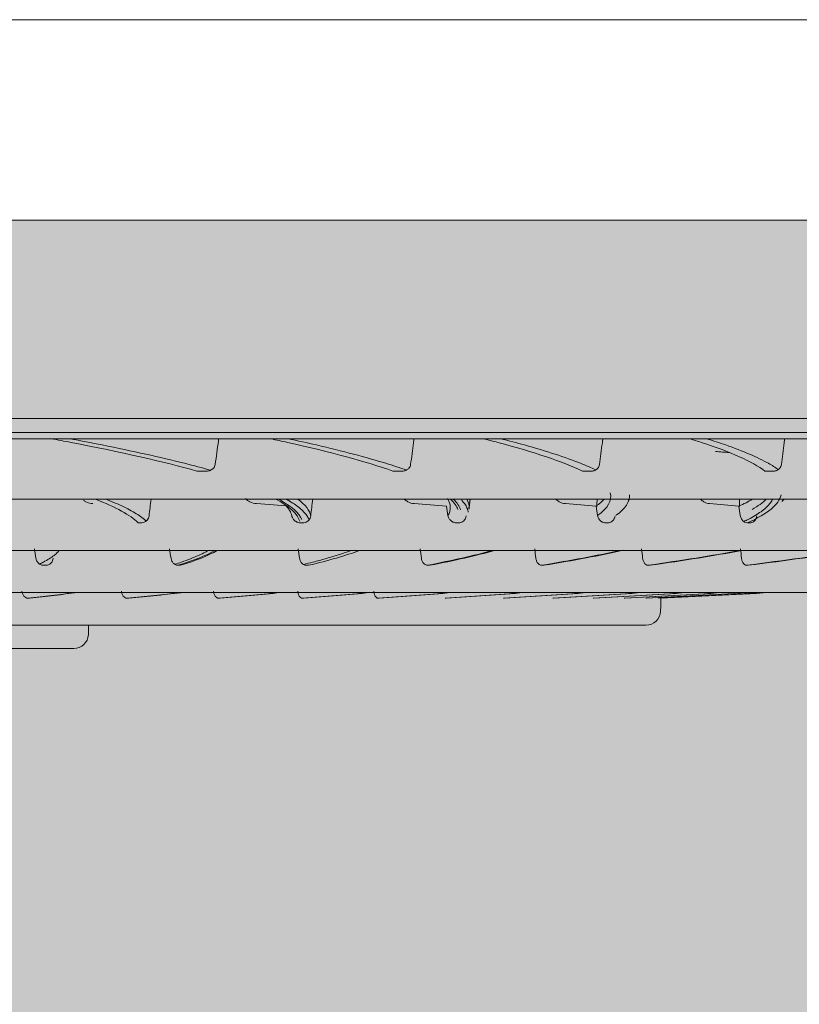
# Model space of a CAD drawing. Extents: x 4615668 to 9294084, y 16339 to 10688993.
# Tile 33 of 256: x 4717056.54 to 4717060.8, y 5343858.76 to 5343864.14. Entities that reach past the tile are written whole.
import ezdxf

# ---------------------------------------------------------------- set-up
doc = ezdxf.new("R2010")
doc.units = 0
doc.header["$MEASUREMENT"] = 0
doc.layers.add('IS_Podłoga grzewczo-chłodząca', color=7, linetype='Continuous', lineweight=5, true_color=0x000000)
doc.layers.add('WM_KLIMA_Jednostki ZEWNętrzne', color=202, linetype='Continuous', lineweight=13)
doc.layers.add('Wymiat 100', color=251, linetype='Continuous', lineweight=5)

# ---------------------------------------------------------------- blocks, each defined once
blk = doc.blocks.new('G$C1D751F49')
at = {"layer": 'WM_KLIMA_Jednostki ZEWNętrzne', "linetype": 'Continuous'}
for p, q in [((-12.5862, 88.4735), (32.9688, 88.4735)), ((-12.5862, 88.4735), (32.9688, 88.4735)), ((32.9688, 86.294), (-12.5862, 86.294)), ((23.6807, 85.2436), (23.6807, 85.2436)), ((20.5548, 85.1163), (20.5549, 85.1163))]:
    blk.add_line(p, q, dxfattribs=at)
for centre, major_axis, ratio, start_param, end_param in [((23.6008, 85.2457), (0, -0.0804), 0.999996, 6.281883, 7.811155), ((20.4744, 85.1184), (0, 0.0804), 0.999992, 3.139549, 4.663696)]:
    blk.add_ellipse(centre, major_axis=major_axis, ratio=ratio, start_param=start_param, end_param=end_param, dxfattribs=at)
for points, knots in [([(-18.2641, 88.4735), (-17.9783, 88.4735), (-17.6925, 88.4735), (-16.2633, 88.4735), (-15.1199, 88.4735), (-9.4032, 88.4735), (-4.8299, 88.4735), (12.5486, 88.4735), (25.3538, 88.4735), (38.1589, 88.4735)], [0, 0, 0, 0, 0.015198, 0.015198, 0.075989, 0.075989, 0.319154, 0.319154, 1, 1, 1, 1]), ([(-15.8027, 86.2187), (-15.803, 86.2187), (-15.7625, 86.2187), (-15.5975, 86.2187), (-15.4715, 86.2187), (-14.9733, 86.2187), (-14.4823, 86.2187), (-13.1879, 86.2187), (-12.3737, 86.2187), (-10.4908, 86.2187), (-9.4192, 86.2187), (-7.6138, 86.2187), (-6.976, 86.2187), (-5.6603, 86.2187), (-4.9797, 86.2187), (-2.871, 86.2187), (-1.3725, 86.2187), (1.7929, 86.2187), (3.4183, 86.2187), (6.7526, 86.2187), (8.4725, 86.2187), (11.8705, 86.2187), (13.5658, 86.2187), (16.9297, 86.2187), (18.5557, 86.2187), (20.9129, 86.2187), (21.6868, 86.2187), (23.1984, 86.2187), (23.9281, 86.2187), (26.0424, 86.2187), (27.3523, 86.2187), (29.1642, 86.2187), (29.7427, 86.2187), (30.8221, 86.2187), (31.3266, 86.2187), (32.2673, 86.2187), (32.7034, 86.2187), (33.5056, 86.2187), (33.8733, 86.2187), (34.8566, 86.2187), (35.348, 86.2187), (35.8464, 86.2187), (35.9728, 86.2187), (36.1423, 86.2187), (36.1847, 86.2187), (36.1854, 86.2187), (36.1851, 86.2187), (36.1845, 86.2187)], [0, 0, 0, 0, 0.031078, 0.031078, 0.062245, 0.062245, 0.124579, 0.124579, 0.186913, 0.186913, 0.249247, 0.249247, 0.280415, 0.280415, 0.311582, 0.311582, 0.373916, 0.373916, 0.43625, 0.43625, 0.498584, 0.498584, 0.560918, 0.560918, 0.623252, 0.623252, 0.65442, 0.65442, 0.685587, 0.685587, 0.747921, 0.747921, 0.779088, 0.779088, 0.810255, 0.810255, 0.841422, 0.841422, 0.872589, 0.872589, 0.934923, 0.934923, 0.96609, 0.96609, 0.997257, 0.997257, 1, 1, 1, 1]), ([(36.1496, 86.1839), (36.1493, 86.1839), (36.1079, 86.1839), (35.9409, 86.1839), (35.8155, 86.1839), (35.3201, 86.1839), (34.8307, 86.1839), (33.8509, 86.1839), (33.4842, 86.1839), (32.684, 86.1839), (32.249, 86.1839), (31.3105, 86.1839), (30.8071, 86.1839), (29.7299, 86.1839), (29.1527, 86.1839), (27.3438, 86.1839), (26.0361, 86.1839), (23.925, 86.1839), (23.1965, 86.1839), (21.6871, 86.1839), (20.9141, 86.1839), (18.5598, 86.1839), (16.9357, 86.1839), (13.5759, 86.1839), (11.8821, 86.1839), (8.4876, 86.1839), (6.7694, 86.1839), (3.4381, 86.1839), (1.8141, 86.1839), (-1.3483, 86.1839), (-2.8458, 86.1839), (-4.9528, 86.1839), (-5.6329, 86.1839), (-6.9475, 86.1839), (-7.5847, 86.1839), (-9.3888, 86.1839), (-10.4596, 86.1839), (-12.341, 86.1839), (-13.1545, 86.1839), (-14.4479, 86.1839), (-14.9385, 86.1839), (-15.4362, 86.1839), (-15.5621, 86.1839), (-15.7269, 86.1839), (-15.7673, 86.1839), (-15.767, 86.1839)], [0, 0, 0, 0, 0.03104, 0.03104, 0.0623, 0.0623, 0.124819, 0.124819, 0.156079, 0.156079, 0.187339, 0.187339, 0.218598, 0.218598, 0.249858, 0.249858, 0.312377, 0.312377, 0.343637, 0.343637, 0.374897, 0.374897, 0.437416, 0.437416, 0.499935, 0.499935, 0.562455, 0.562455, 0.624974, 0.624974, 0.687493, 0.687493, 0.718753, 0.718753, 0.750013, 0.750013, 0.812532, 0.812532, 0.875051, 0.875051, 0.937571, 0.937571, 0.96883, 0.96883, 1, 1, 1, 1]), ([(20.3505, 86.1844), (20.3877, 86.1776), (20.4241, 86.1708), (20.733, 86.1116), (20.9628, 86.0593), (21.1476, 86.0076)], [0, 0, 0, 0, 0.115362, 0.115362, 1, 1, 1, 1]), ([(21.2227, 86.0123), (21.1778, 86.0248), (21.1303, 86.0374), (21.014, 86.0666), (20.9433, 86.0833), (20.7931, 86.1166), (20.7135, 86.1334), (20.5726, 86.1614), (20.5138, 86.1727), (20.4528, 86.184)], [0, 0, 0, 0, 0.220885, 0.220885, 0.511963, 0.511963, 0.803041, 0.803041, 1, 1, 1, 1]), ([(21.2666, 86.1839), (21.266, 86.18), (21.2655, 86.1761), (21.2592, 86.1294), (21.2534, 86.0866), (21.2476, 86.0438)], [0, 0, 0, 0, 0.082872, 0.082872, 1, 1, 1, 1]), ([(21.5502, 86.1839), (21.5818, 86.1772), (21.6125, 86.1706), (21.8792, 86.1116), (22.0716, 86.0593), (22.2184, 86.0076)], [0, 0, 0, 0, 0.112492, 0.112492, 1, 1, 1, 1]), ([(22.2926, 86.013), (22.2575, 86.0253), (22.2198, 86.0377), (22.1256, 86.0666), (22.0669, 86.0833), (21.9405, 86.1166), (21.8727, 86.1334), (21.7508, 86.1616), (21.699, 86.1731), (21.645, 86.1846)], [0, 0, 0, 0, 0.216873, 0.216873, 0.508271, 0.508271, 0.799669, 0.799669, 1, 1, 1, 1]), ([(22.3339, 86.1839), (22.333, 86.1764), (22.332, 86.169), (22.3258, 86.1223), (22.3205, 86.083), (22.3153, 86.0438)], [0, 0, 0, 0, 0.159468, 0.159468, 1, 1, 1, 1]), ([(22.7113, 86.1844), (22.7389, 86.1776), (22.7657, 86.1708), (22.9912, 86.1116), (23.1456, 86.0593), (23.2539, 86.0076)], [0, 0, 0, 0, 0.115264, 0.115264, 1, 1, 1, 1]), ([(23.3274, 86.0141), (23.302, 86.026), (23.2742, 86.038), (23.2022, 86.0666), (23.1556, 86.0833), (23.0534, 86.1166), (22.9977, 86.1334), (22.8959, 86.1616), (22.8523, 86.1731), (22.8065, 86.1846)], [0, 0, 0, 0, 0.212042, 0.212042, 0.505241, 0.505241, 0.798439, 0.798439, 1, 1, 1, 1]), ([(23.3657, 86.1839), (23.3647, 86.1764), (23.3638, 86.169), (23.3577, 86.1223), (23.3526, 86.083), (23.3475, 86.0438)], [0, 0, 0, 0, 0.159441, 0.159441, 1, 1, 1, 1]), ([(23.8402, 86.1839), (23.8622, 86.1772), (23.8835, 86.1706), (24.0656, 86.1116), (24.1816, 86.0593), (24.2511, 86.0076)], [0, 0, 0, 0, 0.112418, 0.112418, 1, 1, 1, 1]), ([(24.3242, 86.0158), (24.3084, 86.0272), (24.2904, 86.0386), (24.2406, 86.0666), (24.2063, 86.0833), (24.1286, 86.1166), (24.0851, 86.1334), (24.0038, 86.1616), (23.9685, 86.1731), (23.931, 86.1846)], [0, 0, 0, 0, 0.203879, 0.203879, 0.500114, 0.500114, 0.796348, 0.796348, 1, 1, 1, 1]), ([(24.3588, 86.1839), (24.3579, 86.1764), (24.3569, 86.169), (24.351, 86.1223), (24.3461, 86.083), (24.3411, 86.0438)], [0, 0, 0, 0, 0.159389, 0.159389, 1, 1, 1, 1]), ([(21.2476, 86.0438), (21.247, 86.0398), (21.2458, 86.0359), (21.2423, 86.0288), (21.24, 86.0256), (21.2339, 86.019), (21.2296, 86.0159), (21.219, 86.0103), (21.2123, 86.0084), (21.2029, 86.0073), (21.2002, 86.0071), (21.1974, 86.0071)], [0, 0, 0, 0, 0.165019, 0.165019, 0.328725, 0.328725, 0.558315, 0.558315, 0.87181, 0.87181, 1, 1, 1, 1]), ([(22.3153, 86.0438), (22.3148, 86.0398), (22.3136, 86.0359), (22.3102, 86.0288), (22.308, 86.0256), (22.302, 86.019), (22.2979, 86.0159), (22.2876, 86.0103), (22.2811, 86.0084), (22.272, 86.0073), (22.2693, 86.0071), (22.2667, 86.0071)], [0, 0, 0, 0, 0.165013, 0.165013, 0.328712, 0.328712, 0.5583, 0.5583, 0.871804, 0.871804, 1, 1, 1, 1]), ([(23.3475, 86.0438), (23.347, 86.0398), (23.3458, 86.0359), (23.3425, 86.0288), (23.3404, 86.0256), (23.3346, 86.019), (23.3306, 86.0159), (23.3207, 86.0103), (23.3145, 86.0084), (23.3057, 86.0073), (23.3031, 86.0071), (23.3005, 86.0071)], [0, 0, 0, 0, 0.165031, 0.165031, 0.328749, 0.328749, 0.558343, 0.558343, 0.871824, 0.871824, 1, 1, 1, 1]), ([(24.3411, 86.0438), (24.3406, 86.0398), (24.3395, 86.0359), (24.3363, 86.0288), (24.3342, 86.0256), (24.3287, 86.019), (24.3248, 86.0159), (24.3153, 86.0103), (24.3093, 86.0084), (24.3008, 86.0073), (24.2983, 86.0071), (24.2959, 86.0071)], [0, 0, 0, 0, 0.165026, 0.165026, 0.328738, 0.328738, 0.558331, 0.558331, 0.871821, 0.871821, 1, 1, 1, 1]), ([(21.1974, 86.0071), (21.192, 86.0072), (21.1866, 86.0072), (21.1735, 86.0074), (21.1657, 86.0074), (21.1545, 86.0075), (21.151, 86.0076), (21.1476, 86.0076)], [0, 0, 0, 0, 0.324875, 0.324875, 0.791178, 0.791178, 1, 1, 1, 1]), ([(22.2667, 86.0071), (22.2614, 86.0072), (22.2562, 86.0072), (22.2435, 86.0074), (22.236, 86.0074), (22.2251, 86.0075), (22.2217, 86.0076), (22.2184, 86.0076)], [0, 0, 0, 0, 0.324875, 0.324875, 0.791178, 0.791178, 1, 1, 1, 1]), ([(23.3005, 86.0071), (23.2955, 86.0072), (23.2904, 86.0072), (23.2781, 86.0074), (23.2709, 86.0074), (23.2604, 86.0075), (23.2571, 86.0076), (23.2539, 86.0076)], [0, 0, 0, 0, 0.324874, 0.324874, 0.791177, 0.791177, 1, 1, 1, 1]), ([(24.2959, 86.0071), (24.291, 86.0072), (24.2862, 86.0072), (24.2744, 86.0074), (24.2674, 86.0074), (24.2573, 86.0076), (24.2542, 86.0076), (24.2511, 86.0076)], [0, 0, 0, 0, 0.324871, 0.324871, 0.791173, 0.791173, 1, 1, 1, 1]), ([(32.9798, 85.8542), (32.9801, 85.8542), (32.9561, 85.8542), (32.8479, 85.8542), (32.7518, 85.8542), (32.3578, 85.8542), (31.9547, 85.8542), (31.133, 85.8542), (30.8235, 85.8542), (30.1456, 85.8542), (29.7755, 85.8542), (28.9745, 85.8542), (28.5436, 85.8542), (27.6195, 85.8542), (27.1233, 85.8542), (25.5642, 85.8542), (24.4337, 85.8542), (21.9933, 85.8542), (20.6689, 85.8542), (17.9397, 85.8542), (16.5279, 85.8542), (13.609, 85.8542), (12.1027, 85.8542), (9.8463, 85.8542), (9.0917, 85.8542), (7.5983, 85.8542), (6.8598, 85.8542), (4.6675, 85.8542), (3.237, 85.8542), (0.4406, 85.8542), (-0.8883, 85.8542), (-2.7611, 85.8542), (-3.3664, 85.8542), (-4.5379, 85.8542), (-5.1066, 85.8542), (-6.7197, 85.8542), (-7.6809, 85.8542), (-9.3782, 85.8542), (-10.117, 85.8542), (-11.3023, 85.8542), (-11.759, 85.8542), (-12.2359, 85.8542), (-12.3599, 85.8542), (-12.5319, 85.8542), (-12.5809, 85.8542), (-12.5959, 85.8542), (-12.5971, 85.8542), (-12.5972, 85.8542)], [0, 0, 0, 0, 0.025419, 0.025419, 0.056688, 0.056688, 0.119225, 0.119225, 0.150493, 0.150493, 0.181762, 0.181762, 0.213031, 0.213031, 0.244299, 0.244299, 0.306836, 0.306836, 0.369373, 0.369373, 0.431911, 0.431911, 0.494448, 0.494448, 0.525716, 0.525716, 0.556985, 0.556985, 0.619522, 0.619522, 0.682059, 0.682059, 0.713328, 0.713328, 0.744596, 0.744596, 0.807134, 0.807134, 0.869671, 0.869671, 0.932208, 0.932208, 0.963477, 0.963477, 0.994745, 0.994745, 1, 1, 1, 1]), ([(20.5789, 85.8297), (20.5662, 85.8307), (20.5533, 85.8341), (20.5366, 85.8422), (20.5318, 85.845), (20.5272, 85.8483)], [0, 0, 0, 0, 0.70549, 0.70549, 1, 1, 1, 1]), ([(20.648, 85.8547), (20.6574, 85.851), (20.6666, 85.8474), (20.693, 85.8366), (20.7096, 85.8295), (20.7409, 85.8153), (20.7555, 85.8082), (20.783, 85.7941), (20.7957, 85.787), (20.8193, 85.773), (20.8301, 85.7661), (20.8499, 85.7522), (20.8588, 85.7452), (20.868, 85.7373), (20.8692, 85.7362), (20.8704, 85.7351)], [0, 0, 0, 0, 0.089348, 0.089348, 0.265936, 0.265936, 0.442524, 0.442524, 0.619111, 0.619111, 0.795699, 0.795699, 0.972286, 0.972286, 1, 1, 1, 1]), ([(21.4735, 85.8297), (21.4612, 85.8307), (21.4488, 85.8341), (21.4287, 85.8442), (21.4204, 85.8501), (21.413, 85.8572)], [0, 0, 0, 0, 0.565901, 0.565901, 1, 1, 1, 1]), ([(21.6345, 85.8548), (21.6412, 85.8511), (21.6476, 85.8475), (21.6658, 85.8366), (21.6768, 85.8295), (21.697, 85.8153), (21.7061, 85.8082), (21.7223, 85.7941), (21.7295, 85.787), (21.7419, 85.773), (21.7472, 85.7661), (21.7551, 85.7531), (21.7581, 85.7471), (21.7604, 85.7411)], [0, 0, 0, 0, 0.09542, 0.09542, 0.281331, 0.281331, 0.467242, 0.467242, 0.653153, 0.653153, 0.839064, 0.839064, 1, 1, 1, 1]), ([(22.335, 85.8298), (22.3231, 85.8307), (22.3112, 85.8341), (22.2939, 85.8432), (22.2878, 85.8474), (22.2821, 85.8524)], [0, 0, 0, 0, 0.631029, 0.631029, 1, 1, 1, 1]), ([(22.5879, 85.8548), (22.5917, 85.8511), (22.5953, 85.8474), (22.605, 85.8366), (22.6104, 85.8295), (22.6193, 85.8153), (22.6228, 85.8082), (22.6275, 85.7953), (22.6289, 85.7895), (22.6297, 85.7837)], [0, 0, 0, 0, 0.153093, 0.153093, 0.452675, 0.452675, 0.752257, 0.752257, 1, 1, 1, 1]), ([(23.1608, 85.8298), (23.1495, 85.8307), (23.1381, 85.8341), (23.1216, 85.8432), (23.1157, 85.8474), (23.1103, 85.8524)], [0, 0, 0, 0, 0.630975, 0.630975, 1, 1, 1, 1]), ([(23.9486, 85.8297), (23.9378, 85.8307), (23.9271, 85.8341), (23.9113, 85.8432), (23.9057, 85.8474), (23.9005, 85.8524)], [0, 0, 0, 0, 0.630835, 0.630835, 1, 1, 1, 1]), ([(24.1355, 85.732), (24.1439, 85.736), (24.1521, 85.74), (24.1735, 85.7508), (24.1861, 85.7578), (24.2094, 85.7717), (24.2201, 85.7787), (24.2396, 85.7928), (24.2483, 85.7999), (24.2639, 85.814), (24.2707, 85.8211), (24.2824, 85.8354), (24.2872, 85.8425), (24.2919, 85.8512), (24.2926, 85.8526), (24.2933, 85.854)], [0, 0, 0, 0, 0.099515, 0.099515, 0.272708, 0.272708, 0.4459, 0.4459, 0.619093, 0.619093, 0.792285, 0.792285, 0.965478, 0.965478, 1, 1, 1, 1]), ([(20.8858, 85.7626), (20.8853, 85.7584), (20.8841, 85.7542), (20.8806, 85.7467), (20.8784, 85.7432), (20.873, 85.7371), (20.8698, 85.7344), (20.8624, 85.7297), (20.858, 85.7279), (20.8495, 85.7257), (20.8454, 85.7252), (20.8413, 85.7252)], [0, 0, 0, 0, 0.183311, 0.183311, 0.365678, 0.365678, 0.560277, 0.560277, 0.79182, 0.79182, 1, 1, 1, 1]), ([(21.7118, 85.7254), (21.7057, 85.7254), (21.6995, 85.7267), (21.6878, 85.7318), (21.6822, 85.7357), (21.6742, 85.7443), (21.6714, 85.7485), (21.6676, 85.7567), (21.6663, 85.7606), (21.6656, 85.7646)], [0, 0, 0, 0, 0.304312, 0.304312, 0.617575, 0.617575, 0.835033, 0.835033, 1, 1, 1, 1]), ([(21.7693, 85.7627), (21.7688, 85.7584), (21.7676, 85.7542), (21.7643, 85.7467), (21.7621, 85.7432), (21.757, 85.7371), (21.7539, 85.7344), (21.7467, 85.7297), (21.7425, 85.7279), (21.7343, 85.7257), (21.7303, 85.7252), (21.7264, 85.7252)], [0, 0, 0, 0, 0.183331, 0.183331, 0.365718, 0.365718, 0.560334, 0.560334, 0.791881, 0.791881, 1, 1, 1, 1]), ([(22.5636, 85.7254), (22.5578, 85.7254), (22.5518, 85.7268), (22.5406, 85.7318), (22.5352, 85.7357), (22.5276, 85.7443), (22.5248, 85.7485), (22.5212, 85.7567), (22.52, 85.7606), (22.5193, 85.7646)], [0, 0, 0, 0, 0.304299, 0.304299, 0.617586, 0.617586, 0.835035, 0.835035, 1, 1, 1, 1]), ([(22.6189, 85.7627), (22.6184, 85.7584), (22.6172, 85.7543), (22.6141, 85.7467), (22.612, 85.7433), (22.607, 85.7371), (22.604, 85.7344), (22.5971, 85.7297), (22.5931, 85.7279), (22.5852, 85.7257), (22.5814, 85.7252), (22.5776, 85.7252)], [0, 0, 0, 0, 0.183318, 0.183318, 0.365692, 0.365692, 0.560297, 0.560297, 0.791842, 0.791842, 1, 1, 1, 1]), ([(23.3792, 85.7254), (23.3736, 85.7254), (23.3679, 85.7267), (23.3572, 85.7318), (23.3521, 85.7357), (23.3448, 85.7443), (23.3422, 85.7485), (23.3387, 85.7567), (23.3376, 85.7606), (23.3369, 85.7646)], [0, 0, 0, 0, 0.304275, 0.304275, 0.617603, 0.617603, 0.835039, 0.835039, 1, 1, 1, 1]), ([(23.432, 85.7627), (23.4315, 85.7584), (23.4304, 85.7543), (23.4274, 85.7467), (23.4253, 85.7432), (23.4206, 85.7371), (23.4177, 85.7344), (23.4112, 85.7297), (23.4073, 85.7279), (23.3998, 85.7257), (23.3961, 85.7252), (23.3925, 85.7252)], [0, 0, 0, 0, 0.183298, 0.183298, 0.365652, 0.365652, 0.56024, 0.56024, 0.79178, 0.79178, 1, 1, 1, 1]), ([(24.156, 85.7254), (24.1507, 85.7254), (24.1453, 85.7267), (24.1352, 85.7318), (24.1303, 85.7357), (24.1234, 85.7443), (24.1209, 85.7485), (24.1176, 85.7567), (24.1165, 85.7606), (24.1159, 85.7646)], [0, 0, 0, 0, 0.304291, 0.304291, 0.617588, 0.617588, 0.835036, 0.835036, 1, 1, 1, 1]), ([(24.2062, 85.7626), (24.2058, 85.7584), (24.2047, 85.7542), (24.2018, 85.7467), (24.1999, 85.7432), (24.1954, 85.7371), (24.1927, 85.7344), (24.1864, 85.7297), (24.1827, 85.7279), (24.1756, 85.7257), (24.1721, 85.7252), (24.1687, 85.7252)], [0, 0, 0, 0, 0.183317, 0.183317, 0.36569, 0.36569, 0.560293, 0.560293, 0.791835, 0.791835, 1, 1, 1, 1]), ([(29.862, 85.5733), (29.8623, 85.5733), (29.8442, 85.5733), (29.7115, 85.5733), (29.4919, 85.5733), (28.9755, 85.5733), (28.7703, 85.5733), (28.3041, 85.5733), (28.0429, 85.5733), (27.1771, 85.5733), (26.4906, 85.5733), (24.8904, 85.5733), (24.0022, 85.5733), (22.545, 85.5733), (22.0381, 85.5733), (20.981, 85.5733), (20.4298, 85.5733), (18.7465, 85.5733), (17.5741, 85.5733), (15.7408, 85.5733), (15.1143, 85.5733), (13.8488, 85.5733), (13.2118, 85.5733), (11.2882, 85.5733), (9.9801, 85.5733), (7.4187, 85.5733), (6.1564, 85.5733), (4.2908, 85.5733), (3.6717, 85.5733), (2.4696, 85.5733), (1.8834, 85.5733), (0.1684, 85.5733), (-0.9208, 85.5733), (-2.963, 85.5733), (-3.8895, 85.5733), (-5.1431, 85.5733), (-5.538, 85.5733), (-6.281, 85.5733), (-6.6286, 85.5733), (-7.5773, 85.5733), (-8.0938, 85.5733), (-8.6968, 85.5733), (-8.8694, 85.5733), (-9.1506, 85.5733), (-9.2593, 85.5733), (-9.4289, 85.5733), (-9.4769, 85.5733), (-9.48, 85.5733)], [0, 0, 0, 0, 0.023905, 0.023905, 0.08649, 0.08649, 0.117782, 0.117782, 0.149074, 0.149074, 0.211658, 0.211658, 0.274242, 0.274242, 0.305534, 0.305534, 0.336826, 0.336826, 0.399411, 0.399411, 0.430703, 0.430703, 0.461995, 0.461995, 0.524579, 0.524579, 0.587163, 0.587163, 0.618455, 0.618455, 0.649747, 0.649747, 0.712332, 0.712332, 0.774916, 0.774916, 0.806208, 0.806208, 0.8375, 0.8375, 0.900084, 0.900084, 0.931376, 0.931376, 0.962668, 0.962668, 1, 1, 1, 1]), ([(20.3091, 85.4932), (20.3031, 85.4933), (20.297, 85.4948), (20.2866, 85.5002), (20.282, 85.5039), (20.2748, 85.5128), (20.2718, 85.5179), (20.269, 85.5262), (20.2684, 85.5289), (20.2679, 85.5317)], [0, 0, 0, 0, 0.326541, 0.326541, 0.613131, 0.613131, 0.879596, 0.879596, 1, 1, 1, 1]), ([(20.2878, 85.4998), (20.2952, 85.5033), (20.3022, 85.5067), (20.3206, 85.5162), (20.3313, 85.5222), (20.3507, 85.5344), (20.3594, 85.5406), (20.3749, 85.5529), (20.3817, 85.5592), (20.3899, 85.568), (20.3921, 85.5705), (20.3942, 85.5731)], [0, 0, 0, 0, 0.144737, 0.144737, 0.395856, 0.395856, 0.646974, 0.646974, 0.898092, 0.898092, 1, 1, 1, 1]), ([(20.3621, 85.5312), (20.3616, 85.5267), (20.3605, 85.5224), (20.3571, 85.5144), (20.3549, 85.5107), (20.3497, 85.5043), (20.3466, 85.5015), (20.3395, 85.4969), (20.3355, 85.4951), (20.3284, 85.4934), (20.3254, 85.4931), (20.3224, 85.4931)], [0, 0, 0, 0, 0.197826, 0.197826, 0.394991, 0.394991, 0.601525, 0.601525, 0.834683, 0.834683, 1, 1, 1, 1]), ([(21.0452, 85.4932), (21.0395, 85.4933), (21.0337, 85.4948), (21.0238, 85.5002), (21.0194, 85.5039), (21.0125, 85.5128), (21.0097, 85.518), (21.007, 85.5262), (21.0064, 85.5289), (21.006, 85.5317)], [0, 0, 0, 0, 0.326518, 0.326518, 0.613142, 0.613142, 0.879625, 0.879625, 1, 1, 1, 1]), ([(21.0272, 85.4984), (21.0396, 85.5023), (21.0515, 85.5062), (21.0805, 85.5162), (21.0971, 85.5222), (21.1282, 85.5344), (21.1428, 85.5406), (21.1701, 85.5529), (21.1828, 85.5592), (21.1992, 85.5679), (21.2037, 85.5704), (21.2081, 85.5729)], [0, 0, 0, 0, 0.162191, 0.162191, 0.408697, 0.408697, 0.655202, 0.655202, 0.901708, 0.901708, 1, 1, 1, 1]), ([(21.7459, 85.4932), (21.7405, 85.4933), (21.7349, 85.4948), (21.7255, 85.5002), (21.7214, 85.5039), (21.7148, 85.5128), (21.7122, 85.5179), (21.7097, 85.5262), (21.7091, 85.5289), (21.7087, 85.5317)], [0, 0, 0, 0, 0.326516, 0.326516, 0.613142, 0.613142, 0.879628, 0.879628, 1, 1, 1, 1]), ([(21.7304, 85.4974), (21.7479, 85.5016), (21.765, 85.5059), (21.8049, 85.5162), (21.8273, 85.5222), (21.8701, 85.5344), (21.8905, 85.5406), (21.9295, 85.5529), (21.9481, 85.5592), (21.9725, 85.5679), (21.9792, 85.5703), (21.9857, 85.5727)], [0, 0, 0, 0, 0.173556, 0.173556, 0.417454, 0.417454, 0.661352, 0.661352, 0.90525, 0.90525, 1, 1, 1, 1]), ([(22.4089, 85.4932), (22.4038, 85.4933), (22.3986, 85.4948), (22.3897, 85.5002), (22.3859, 85.5039), (22.3797, 85.5128), (22.3772, 85.5179), (22.3748, 85.5262), (22.3743, 85.5289), (22.3739, 85.5317)], [0, 0, 0, 0, 0.326556, 0.326556, 0.613125, 0.613125, 0.879578, 0.879578, 1, 1, 1, 1]), ([(23.0321, 85.4932), (23.0273, 85.4933), (23.0225, 85.4948), (23.0142, 85.5003), (23.0105, 85.5039), (23.0048, 85.5128), (23.0024, 85.518), (23.0003, 85.5262), (22.9998, 85.5289), (22.9994, 85.5317)], [0, 0, 0, 0, 0.326529, 0.326529, 0.613138, 0.613138, 0.879612, 0.879612, 1, 1, 1, 1]), ([(23.6134, 85.4932), (23.6089, 85.4933), (23.6044, 85.4948), (23.5967, 85.5002), (23.5933, 85.5039), (23.588, 85.5128), (23.5859, 85.518), (23.5839, 85.5262), (23.5834, 85.5289), (23.5831, 85.5317)], [0, 0, 0, 0, 0.3265, 0.3265, 0.61315, 0.61315, 0.879648, 0.879648, 1, 1, 1, 1]), ([(24.1508, 85.4932), (24.1467, 85.4933), (24.1426, 85.4948), (24.1355, 85.5002), (24.1324, 85.5039), (24.1275, 85.5127), (24.1256, 85.5179), (24.1237, 85.5262), (24.1233, 85.5289), (24.123, 85.5317)], [0, 0, 0, 0, 0.326532, 0.326532, 0.613135, 0.613135, 0.879609, 0.879609, 1, 1, 1, 1]), ([(26.7266, 85.3437), (26.7262, 85.3437), (26.7032, 85.3437), (26.559, 85.3437), (26.3577, 85.3437), (25.8965, 85.3437), (25.7153, 85.3437), (25.3077, 85.3437), (25.0804, 85.3437), (24.3294, 85.3437), (23.7338, 85.3437), (22.364, 85.3437), (21.6065, 85.3437), (20.3649, 85.3437), (19.9332, 85.3437), (19.0337, 85.3437), (18.5666, 85.3437), (17.1413, 85.3437), (16.15, 85.3437), (14.601, 85.3437), (14.0713, 85.3437), (13.0065, 85.3437), (12.4724, 85.3437), (10.8651, 85.3437), (9.787, 85.3437), (7.6169, 85.3437), (6.5511, 85.3437), (5.0019, 85.3437), (4.4925, 85.3437), (3.4883, 85.3437), (2.991, 85.3437), (1.5491, 85.3437), (0.6489, 85.3437), (-1.0309, 85.3437), (-1.8157, 85.3437), (-3.1985, 85.3437), (-3.8048, 85.3437), (-4.5842, 85.3437), (-4.8226, 85.3437), (-5.2455, 85.3437), (-5.4312, 85.3437), (-5.9131, 85.3437), (-6.1348, 85.3437), (-6.3162, 85.3437), (-6.3472, 85.3437), (-6.3447, 85.3437)], [0, 0, 0, 0, 0.028832, 0.028832, 0.091236, 0.091236, 0.122438, 0.122438, 0.153641, 0.153641, 0.216045, 0.216045, 0.278449, 0.278449, 0.309652, 0.309652, 0.340854, 0.340854, 0.403258, 0.403258, 0.43446, 0.43446, 0.465662, 0.465662, 0.528067, 0.528067, 0.590471, 0.590471, 0.621673, 0.621673, 0.652876, 0.652876, 0.71528, 0.71528, 0.777684, 0.777684, 0.840089, 0.840089, 0.871291, 0.871291, 0.902493, 0.902493, 0.964898, 0.964898, 1, 1, 1, 1]), ([(20.224, 85.3132), (20.22, 85.3132), (20.216, 85.3143), (20.2085, 85.3183), (20.205, 85.3213), (20.199, 85.3288), (20.1965, 85.3334), (20.1933, 85.3423), (20.1923, 85.3467), (20.1917, 85.3511)], [0, 0, 0, 0, 0.268447, 0.268447, 0.53728, 0.53728, 0.798421, 0.798421, 1, 1, 1, 1]), ([(20.7654, 85.3132), (20.7617, 85.3132), (20.758, 85.3143), (20.751, 85.3183), (20.7478, 85.3213), (20.7423, 85.3288), (20.7399, 85.3334), (20.737, 85.3424), (20.736, 85.3467), (20.7356, 85.3511)], [0, 0, 0, 0, 0.268485, 0.268485, 0.537358, 0.537358, 0.798521, 0.798521, 1, 1, 1, 1]), ([(21.2659, 85.3132), (21.2624, 85.3132), (21.259, 85.3143), (21.2526, 85.3183), (21.2496, 85.3213), (21.2446, 85.3288), (21.2424, 85.3334), (21.2397, 85.3424), (21.2389, 85.3467), (21.2385, 85.3511)], [0, 0, 0, 0, 0.268494, 0.268494, 0.537375, 0.537375, 0.798546, 0.798546, 1, 1, 1, 1]), ([(21.7235, 85.3132), (21.7204, 85.3132), (21.7173, 85.3143), (21.7115, 85.3183), (21.7088, 85.3213), (21.7042, 85.3288), (21.7023, 85.3334), (21.6998, 85.3423), (21.6991, 85.3467), (21.6987, 85.3511)], [0, 0, 0, 0, 0.268472, 0.268472, 0.537331, 0.537331, 0.798486, 0.798486, 1, 1, 1, 1]), ([(22.1365, 85.3132), (22.1337, 85.3132), (22.131, 85.3143), (22.1258, 85.3183), (22.1234, 85.3213), (22.1193, 85.3288), (22.1176, 85.3334), (22.1154, 85.3423), (22.1148, 85.3467), (22.1144, 85.3511)], [0, 0, 0, 0, 0.268484, 0.268484, 0.537355, 0.537355, 0.798516, 0.798516, 1, 1, 1, 1]), ([(23.6003, 85.1653), (23.5991, 85.1653), (23.5802, 85.1653), (23.4634, 85.1653), (23.2997, 85.1653), (22.9251, 85.1653), (22.7779, 85.1653), (22.447, 85.1653), (22.2625, 85.1653), (21.6529, 85.1653), (21.1694, 85.1653), (20.058, 85.1653), (19.4434, 85.1653), (18.1003, 85.1653), (17.3626, 85.1653), (15.8212, 85.1653), (15.0171, 85.1653), (13.7608, 85.1653), (13.3311, 85.1653), (12.4676, 85.1653), (12.0345, 85.1653), (10.731, 85.1653), (9.8567, 85.1653), (8.0968, 85.1653), (7.2328, 85.1653), (5.9766, 85.1653), (5.5637, 85.1653), (4.7495, 85.1653), (4.3462, 85.1653), (3.1773, 85.1653), (2.4476, 85.1653), (1.0858, 85.1653), (0.45, 85.1653), (-0.6706, 85.1653), (-1.1623, 85.1653), (-1.7938, 85.1653), (-1.9869, 85.1653), (-2.3294, 85.1653), (-2.4798, 85.1653), (-2.87, 85.1653), (-3.0493, 85.1653), (-3.1954, 85.1653), (-3.2204, 85.1653), (-3.2184, 85.1653)], [0, 0, 0, 0, 0.02829, 0.02829, 0.090739, 0.090739, 0.121964, 0.121964, 0.153188, 0.153188, 0.215637, 0.215637, 0.278087, 0.278087, 0.340536, 0.340536, 0.402985, 0.402985, 0.43421, 0.43421, 0.465434, 0.465434, 0.527884, 0.527884, 0.590333, 0.590333, 0.621557, 0.621557, 0.652782, 0.652782, 0.715231, 0.715231, 0.777681, 0.777681, 0.84013, 0.84013, 0.871354, 0.871354, 0.902579, 0.902579, 0.965028, 0.965028, 1, 1, 1, 1]), ([(20.4745, 85.038), (20.4732, 85.038), (20.4588, 85.038), (20.3707, 85.038), (20.2428, 85.038), (19.8609, 85.038), (19.6087, 85.038), (18.9836, 85.038), (18.608, 85.038), (17.7651, 85.038), (17.2951, 85.038), (16.2552, 85.038), (15.6955, 85.038), (14.5195, 85.038), (13.8945, 85.038), (12.605, 85.038), (11.949, 85.038), (10.6152, 85.038), (9.932, 85.038), (8.5869, 85.038), (7.9157, 85.038), (6.6267, 85.038), (6.0064, 85.038), (4.8146, 85.038), (4.2442, 85.038), (3.2027, 85.038), (2.7248, 85.038), (1.8568, 85.038), (1.479, 85.038), (0.8389, 85.038), (0.5736, 85.038), (0.1727, 85.038), (0.037, 85.038), (-0.0735, 85.038), (-0.0927, 85.038), (-0.0917, 85.038)], [0, 0, 0, 0, 0.027847, 0.027847, 0.090353, 0.090353, 0.152859, 0.152859, 0.215364, 0.215364, 0.27787, 0.27787, 0.340376, 0.340376, 0.402882, 0.402882, 0.465388, 0.465388, 0.527894, 0.527894, 0.5904, 0.5904, 0.652906, 0.652906, 0.715411, 0.715411, 0.777917, 0.777917, 0.840423, 0.840423, 0.902929, 0.902929, 0.965435, 0.965435, 1, 1, 1, 1])]:
    blk.add_open_spline(points, degree=3, knots=knots, dxfattribs=at)
for points, degree in [([(23.9809, 86.1145), (23.9812, 86.1143), (23.9816, 86.1141), (23.9819, 86.1139)], 3), ([(24.0568, 86.1089), (24.0315, 86.1108), (24.0062, 86.1126), (23.9809, 86.1145)], 3), ([(20.5912, 85.8542), (20.7054, 85.8103), (20.7839, 85.7673), (20.8262, 85.7254)], 3), ([(20.897, 85.8542), (20.8933, 85.8237), (20.8895, 85.7932), (20.8858, 85.7626)], 3), ([(21.5791, 85.8542), (21.6537, 85.8134), (21.6974, 85.7733), (21.7096, 85.7342)], 3), ([(21.7213, 85.7422), (21.7062, 85.7788), (21.6639, 85.8162), (21.5946, 85.8542)], 3), ([(21.6993, 85.8541), (21.7411, 85.8231), (21.7645, 85.7926), (21.7693, 85.7627)], 3), ([(21.7803, 85.8542), (21.7766, 85.8237), (21.773, 85.7932), (21.7693, 85.7627)], 3), ([(22.5193, 85.7646), (22.5373, 85.7951), (22.5362, 85.8262), (22.5159, 85.8578)], 3), ([(22.5336, 85.8542), (22.5538, 85.835), (22.5671, 85.8159), (22.5735, 85.7971)], 3), ([(22.5886, 85.7953), (22.5826, 85.8147), (22.5693, 85.8344), (22.5486, 85.8542)], 3), ([(22.6225, 85.8541), (22.6323, 85.8367), (22.6362, 85.8195), (22.6342, 85.8024)], 3), ([(22.6339, 85.7994), (22.6372, 85.8268), (22.6405, 85.8542)], 2), ([(23.3288, 85.8157), (23.3466, 85.8284), (23.361, 85.8411), (23.3722, 85.854)], 3), ([(23.3326, 85.8149), (23.3331, 85.828), (23.3336, 85.8411), (23.3341, 85.8542)], 3), ([(23.3369, 85.7646), (23.3937, 85.8051), (23.4168, 85.8466), (23.4064, 85.8889)], 3), ([(23.5113, 85.877), (23.5136, 85.8395), (23.489, 85.8026), (23.4377, 85.7666)], 3), ([(23.505, 85.8544), (23.5057, 85.8513), (23.5063, 85.8481), (23.5067, 85.845)], 3), ([(24.1083, 85.8157), (24.1364, 85.8283), (24.1612, 85.8411), (24.1826, 85.854)], 3), ([(24.1115, 85.8149), (24.112, 85.828), (24.1125, 85.8411), (24.113, 85.8542)], 3), ([(24.3396, 85.8769), (24.328, 85.8252), (24.2668, 85.7745), (24.156, 85.7254)], 3), ([(24.1812, 85.7977), (24.2136, 85.8163), (24.2391, 85.8351), (24.2578, 85.8541)], 3), ([(24.3571, 85.8541), (24.3529, 85.85), (24.3484, 85.846), (24.3436, 85.8419)], 3), ([(20.5254, 85.8465), (20.526, 85.846)], 1), ([(21.6566, 85.8157), (21.5958, 85.8204), (21.5348, 85.8251), (21.4735, 85.8297)], 3), ([(21.6656, 85.7646), (21.6616, 85.7822), (21.6513, 85.8), (21.6346, 85.818)], 3), ([(22.5108, 85.8157), (22.4524, 85.8204), (22.3938, 85.8251), (22.335, 85.8298)], 3), ([(22.5193, 85.7646), (22.5165, 85.7816), (22.5136, 85.7987), (22.5108, 85.8157)], 3), ([(23.3288, 85.8157), (23.2731, 85.8204), (23.2171, 85.8251), (23.1608, 85.8298)], 3), ([(23.3369, 85.7646), (23.3342, 85.7816), (23.3315, 85.7986), (23.3288, 85.8157)], 3), ([(24.1083, 85.8157), (24.0554, 85.8204), (24.0022, 85.8251), (23.9486, 85.8297)], 3), ([(24.1159, 85.7646), (24.1134, 85.7816), (24.1109, 85.7986), (24.1083, 85.8157)], 3), ([(20.8413, 85.7252), (20.8363, 85.7253), (20.8312, 85.7253), (20.8262, 85.7254)], 3), ([(21.7264, 85.7252), (21.7215, 85.7253), (21.7167, 85.7253), (21.7118, 85.7254)], 3), ([(22.5776, 85.7252), (22.573, 85.7253), (22.5683, 85.7253), (22.5636, 85.7254)], 3), ([(23.3925, 85.7252), (23.3881, 85.7253), (23.3836, 85.7253), (23.3792, 85.7254)], 3), ([(24.1687, 85.7252), (24.1645, 85.7253), (24.1602, 85.7253), (24.156, 85.7254)], 3), ([(20.2679, 85.5317), (20.2652, 85.5489), (20.2625, 85.5661), (20.2598, 85.5833)], 3), ([(21.006, 85.5317), (21.0034, 85.5489), (21.0009, 85.5661), (20.9983, 85.5833)], 3), ([(21.7087, 85.5317), (21.7063, 85.5489), (21.704, 85.5661), (21.7016, 85.5833)], 3), ([(22.3739, 85.5317), (22.3717, 85.5489), (22.3695, 85.5661), (22.3673, 85.5833)], 3), ([(22.9994, 85.5317), (22.9974, 85.5489), (22.9954, 85.5661), (22.9933, 85.5833)], 3), ([(23.5831, 85.5317), (23.5812, 85.5489), (23.5794, 85.5661), (23.5775, 85.5833)], 3), ([(24.123, 85.5317), (24.1214, 85.5489), (24.1197, 85.5661), (24.1181, 85.5833)], 3), ([(21.2446, 85.573), (21.1964, 85.5456), (21.1299, 85.519), (21.0452, 85.4932)], 3), ([(21.0579, 85.4931), (21.1432, 85.519), (21.2101, 85.5457), (21.2587, 85.5733)], 3), ([(21.758, 85.4931), (21.8685, 85.519), (21.961, 85.5457), (22.0352, 85.5733)], 3), ([(22.7596, 85.573), (22.6605, 85.5456), (22.5436, 85.519), (22.4089, 85.4932)], 3), ([(22.4203, 85.4931), (22.5558, 85.519), (22.6734, 85.5457), (22.773, 85.5733)], 3), ([(23.4568, 85.573), (23.3328, 85.5456), (23.1911, 85.519), (23.0321, 85.4932)], 3), ([(23.0428, 85.4931), (23.2057, 85.5194), (23.3505, 85.5467), (23.4768, 85.5748)], 3), ([(24.1107, 85.573), (23.9621, 85.5456), (23.7962, 85.519), (23.6134, 85.4932)], 3), ([(23.6233, 85.4931), (23.8072, 85.519), (23.974, 85.5457), (24.1234, 85.5733)], 3), ([(24.7192, 85.573), (24.5466, 85.5456), (24.357, 85.519), (24.1508, 85.4932)], 3), ([(24.1599, 85.4931), (24.3672, 85.519), (24.5579, 85.5457), (24.7314, 85.5733)], 3), ([(20.3224, 85.4931), (20.318, 85.4932), (20.3136, 85.4932), (20.3091, 85.4932)], 3), ([(21.0579, 85.4931), (21.0537, 85.4932), (21.0495, 85.4932), (21.0452, 85.4932)], 3), ([(21.758, 85.4931), (21.7539, 85.4932), (21.7499, 85.4932), (21.7459, 85.4932)], 3), ([(22.4203, 85.4931), (22.4165, 85.4932), (22.4127, 85.4932), (22.4089, 85.4932)], 3), ([(23.0428, 85.4931), (23.0392, 85.4932), (23.0357, 85.4932), (23.0321, 85.4932)], 3), ([(23.6233, 85.4931), (23.62, 85.4932), (23.6167, 85.4932), (23.6134, 85.4932)], 3), ([(24.1599, 85.4931), (24.1569, 85.4932), (24.1539, 85.4932), (24.1508, 85.4932)], 3), ([(20.4803, 85.3436), (20.3988, 85.3332), (20.3133, 85.3231), (20.224, 85.3132)], 3), ([(20.2345, 85.3131), (20.231, 85.3132), (20.2275, 85.3132), (20.224, 85.3132)], 3), ([(20.2345, 85.3131), (20.3252, 85.3231), (20.4118, 85.3334), (20.4944, 85.3439)], 3), ([(21.0586, 85.3436), (20.9647, 85.3332), (20.867, 85.3231), (20.7654, 85.3132)], 3), ([(20.7752, 85.3131), (20.772, 85.3132), (20.7687, 85.3132), (20.7654, 85.3132)], 3), ([(20.7752, 85.3131), (20.8801, 85.3233), (20.9809, 85.3337), (21.0775, 85.3445)], 3), ([(21.595, 85.3436), (21.489, 85.3332), (21.3793, 85.3231), (21.2659, 85.3132)], 3), ([(21.2749, 85.3131), (21.2719, 85.3131), (21.2689, 85.3132), (21.2659, 85.3132)], 3), ([(21.2749, 85.3131), (21.3882, 85.323), (21.498, 85.3331), (21.6039, 85.3435)], 3), ([(22.0872, 85.3436), (21.9696, 85.3332), (21.8483, 85.3231), (21.7235, 85.3132)], 3), ([(21.7317, 85.3131), (21.729, 85.3131), (21.7262, 85.3132), (21.7235, 85.3132)], 3), ([(21.7317, 85.3131), (21.8564, 85.323), (21.9776, 85.3331), (22.0953, 85.3435)], 3), ([(22.5334, 85.3436), (22.4045, 85.3332), (22.2722, 85.3231), (22.1365, 85.3132)], 3), ([(22.1439, 85.3131), (22.1414, 85.3131), (22.139, 85.3132), (22.1365, 85.3132)], 3), ([(22.1439, 85.3131), (22.2795, 85.323), (22.4117, 85.3331), (22.5405, 85.3435)], 3), ([(22.9319, 85.3436), (22.7923, 85.3332), (22.6494, 85.3231), (22.5033, 85.3132)], 3), ([(22.5098, 85.3131), (22.5076, 85.3131), (22.5055, 85.3132), (22.5033, 85.3132)], 3), ([(22.5098, 85.3131), (22.6558, 85.323), (22.7986, 85.3331), (22.9381, 85.3435)], 3), ([(23.281, 85.3436), (23.1313, 85.3332), (22.9784, 85.3231), (22.8226, 85.3132)], 3), ([(22.8281, 85.3131), (22.8263, 85.3132), (22.8244, 85.3132), (22.8226, 85.3132)], 3), ([(22.8281, 85.3131), (22.9839, 85.323), (23.1366, 85.3331), (23.2862, 85.3435)], 3), ([(23.5795, 85.3436), (23.4203, 85.3332), (23.258, 85.3231), (23.093, 85.3132)], 3), ([(23.0976, 85.3131), (23.0961, 85.3132), (23.0945, 85.3132), (23.093, 85.3132)], 3), ([(23.0976, 85.3131), (23.2625, 85.323), (23.4246, 85.3331), (23.5838, 85.3435)], 3), ([(23.8263, 85.3436), (23.658, 85.3332), (23.487, 85.3231), (23.3133, 85.3132)], 3), ([(23.317, 85.3131), (23.3158, 85.3132), (23.3145, 85.3132), (23.3133, 85.3132)], 3), ([(23.317, 85.3131), (23.4905, 85.323), (23.6613, 85.3331), (23.8295, 85.3435)], 3), ([(24.0202, 85.3436), (23.8436, 85.3332), (23.6644, 85.3231), (23.4828, 85.3132)], 3), ([(23.4855, 85.3131), (23.4846, 85.3131), (23.4837, 85.3132), (23.4828, 85.3132)], 3), ([(23.4855, 85.3131), (23.6669, 85.323), (23.8459, 85.3331), (24.0224, 85.3435)], 3), ([(24.1512, 85.3431), (23.9699, 85.3328), (23.7864, 85.3229), (23.6008, 85.3132)], 3), ([(23.6025, 85.3131), (23.6019, 85.3131), (23.6014, 85.3132), (23.6008, 85.3132)], 3), ([(23.6025, 85.3131), (23.788, 85.3228), (23.9713, 85.3327), (24.1524, 85.3429)], 3), ([(24.2471, 85.3436), (24.0559, 85.3332), (23.8625, 85.3231), (23.6673, 85.3132)], 3), ([(23.668, 85.3131), (23.6678, 85.3131), (23.6675, 85.3132), (23.6673, 85.3132)], 3), ([(23.668, 85.3131), (23.8631, 85.323), (24.0562, 85.3331), (24.2473, 85.3435)], 3), ([(23.6811, 85.2394), (23.683, 85.3139)], 1), ([(23.6814, 85.3131), (23.8821, 85.323), (24.0812, 85.3331), (24.2783, 85.3435)], 3), ([(24.2792, 85.3436), (24.0818, 85.3332), (23.8826, 85.3231), (23.6817, 85.3132)], 3), ([(20.5548, 85.1121), (20.5562, 85.1653)], 1)]:
    blk.add_open_spline(points, degree=degree, dxfattribs=at)

msp = doc.modelspace()

# ---------------------------------------------------------------- hatches: boundary and pattern name
at = {"layer": 'IS_Podłoga grzewczo-chłodząca', "lineweight": 50, "true_color": 0xffffff, "transparency": 33554687}
msp.add_hatch(color=7, dxfattribs=at).paths.add_polyline_path([(4717046.4892, 5343763.2174), (4717161.2004, 5343763.2174), (4717161.2004, 5343863.0458), (4717046.4892, 5343863.0458)])

# ---------------------------------------------------------------- linework, layer by layer
at = {"layer": 'IS_Podłoga grzewczo-chłodząca'}
msp.add_lwpolyline([(4717046.4892, 5343763.2174), (4717161.2004, 5343763.2174), (4717161.2004, 5343863.0458), (4717046.4892, 5343863.0458)], close=True, dxfattribs=at)

# ---------------------------------------------------------------- block references
at = {"layer": 'Wymiat 100', "color": 5, "lineweight": 0, "ltscale": 40}
msp.add_blockref('G$C1D751F49', (4717036.359, 5343775.6667), dxfattribs=at)

doc.saveas('drawing.dxf')
